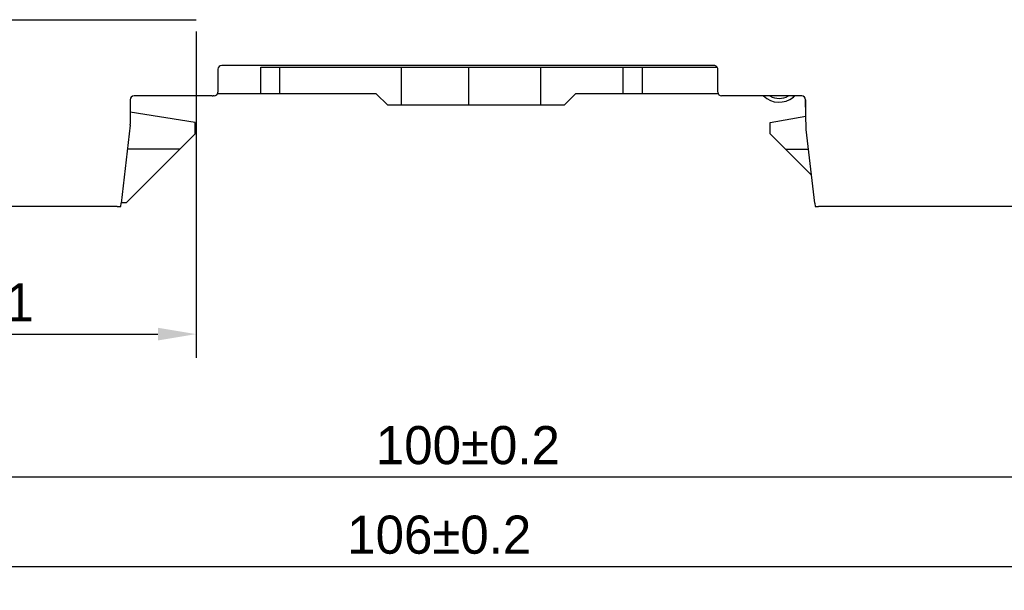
# Model space of a CAD drawing. Header units: millimetres. Extents: x 0 to 427, y 0 to 299.
# Tile 14 of 37: x 121 to 173, y 90 to 120. Entities that reach past the tile are written whole.
import ezdxf

# ---------------------------------------------------------------- set-up
doc = ezdxf.new("R2010")
doc.units = ezdxf.units.MM
doc.header["$LTSCALE"] = 23.1
doc.header["$MEASUREMENT"] = 0
doc.header["$PDSIZE"] = -5
doc.layers.add('IQC尺寸', color=3, linetype='Continuous', lineweight=18)
doc.layers.add('Layer0000', color=7, linetype='Continuous', lineweight=25)
doc.dimstyles.new('+-0.05', dxfattribs={"dimtxt": 2, "dimasz": 2, "dimexe": 1.25, "dimexo": 0.625, "dimtad": 1, "dimdsep": 46, "dimtxsty": 'Standard', "dimcen": 1.5, "dimdle": 4, "dimadec": 0, "dimazin": 0, "dimtol": 1, "dimtp": 0.05, "dimtm": 0.05, "dimtfac": 1, "dimtmove": 0, "dimatfit": 3, "dimfxl": 1, "dimtolj": 1, "dimarcsym": 0})

# ---------------------------------------------------------------- blocks, each defined once
blk = doc.blocks.new('*D26')
at = {"layer": 'Defpoints', "color": 0}
for p in [(102.834, 119.778), (130.234, 119.778), (130.234, 103.288)]:
    blk.add_point(p, dxfattribs=at)
at = {"layer": 'IQC尺寸', "color": 0, "lineweight": -2}
for p, q in [((102.834, 119.153), (102.834, 102.038)), ((130.234, 119.153), (130.234, 102.038)), ((104.834, 103.288), (128.234, 103.288))]:
    blk.add_line(p, q, dxfattribs=at)
at = {"layer": 'IQC尺寸', "color": 0}
for points in [[(104.834, 103.621), (104.834, 102.954), (102.834, 103.288)], [(128.234, 102.954), (128.234, 103.621), (130.234, 103.288)]]:
    blk.add_solid(points, dxfattribs=at)
at = {"layer": 'IQC尺寸', "color": 0, "insert": (116.534, 104.943), "char_height": 2, "attachment_point": 5}
blk.add_mtext('\\A1;25.4%%p0.1', dxfattribs=at)
blk = doc.blocks.new('*D27')
at = {"layer": 'Defpoints', "color": 0}
for p in [(94.484, 114.087), (194.484, 110.528), (194.484, 95.797)]:
    blk.add_point(p, dxfattribs=at)
at = {"layer": 'IQC尺寸', "color": 0, "lineweight": -2}
for p, q in [((94.484, 113.462), (94.484, 94.547)), ((194.484, 109.903), (194.484, 94.547)), ((96.484, 95.797), (192.484, 95.797))]:
    blk.add_line(p, q, dxfattribs=at)
at = {"layer": 'IQC尺寸', "color": 0}
for points in [[(96.484, 96.13), (96.484, 95.464), (94.484, 95.797)], [(192.484, 95.464), (192.484, 96.13), (194.484, 95.797)]]:
    blk.add_solid(points, dxfattribs=at)
at = {"layer": 'IQC尺寸', "color": 0, "insert": (144.484, 97.452), "char_height": 2, "attachment_point": 5}
blk.add_mtext('\\A1;100%%p0.2', dxfattribs=at)
blk = doc.blocks.new('*D34')
at = {"layer": 'Defpoints', "color": 0}
for p in [(195.984, 164.078), (89.983, 110.187), (195.984, 91.102)]:
    blk.add_point(p, dxfattribs=at)
at = {"layer": 'IQC尺寸', "color": 0, "lineweight": -2}
for p, q in [((195.984, 163.453), (195.984, 89.852)), ((89.983, 109.562), (89.983, 89.852)), ((91.983, 91.102), (193.984, 91.102))]:
    blk.add_line(p, q, dxfattribs=at)
at = {"layer": 'IQC尺寸', "color": 0}
for points in [[(91.983, 91.435), (91.983, 90.768), (89.983, 91.102)], [(193.984, 90.768), (193.984, 91.435), (195.984, 91.102)]]:
    blk.add_solid(points, dxfattribs=at)
at = {"layer": 'IQC尺寸', "color": 0, "insert": (142.984, 92.757), "char_height": 2, "attachment_point": 5}
blk.add_mtext('\\A1;106%%p0.2', dxfattribs=at)

msp = doc.modelspace()

# ---------------------------------------------------------------- linework, layer by layer
at = {"layer": 'Layer0000', "color": 7, "linetype": 'Continuous', "lineweight": 25}
for p, q in [((102.834, 119.778), (130.234, 119.778)), ((131.384, 117.178), (131.384, 115.978)), ((157.384, 117.378), (131.584, 117.378)), ((133.633, 117.287), (134.633, 117.287)), ((133.633, 115.887), (133.633, 117.287)), ((134.633, 117.287), (141.003, 117.287)), ((134.633, 115.887), (134.633, 117.287)), ((141.003, 117.287), (144.518, 117.287)), ((141.003, 115.287), (141.003, 117.287)), ((144.518, 117.287), (148.006, 117.287)), ((144.518, 117.287), (144.518, 115.287)), ((148.006, 117.287), (148.29, 117.287)), ((148.29, 117.287), (152.633, 117.287)), ((148.29, 117.287), (148.29, 115.287)), ((152.633, 117.287), (153.633, 117.287)), ((152.633, 115.887), (152.633, 117.287)), ((153.633, 117.287), (157.552, 117.287)), ((153.633, 115.887), (153.633, 117.287)), ((157.584, 115.978), (157.584, 117.178)), ((131.078, 115.778), (126.984, 115.778)), ((131.078, 115.778), (131.135, 115.778)), ((131.184, 115.778), (131.135, 115.778)), ((133.633, 115.887), (131.362, 115.887)), ((134.633, 115.887), (133.633, 115.887)), ((139.683, 115.887), (134.633, 115.887)), ((140.283, 115.287), (139.683, 115.887)), ((150.133, 115.887), (149.533, 115.287)), ((152.633, 115.887), (150.133, 115.887)), ((153.633, 115.887), (152.633, 115.887)), ((157.606, 115.887), (153.633, 115.887)), ((161.987, 115.778), (157.784, 115.778)), ((161.512, 115.778), (161.553, 115.715)), ((161.553, 115.715), (161.572, 115.731)), ((161.572, 115.731), (161.628, 115.778)), ((161.984, 115.778), (161.987, 115.778)), ((126.784, 115.578), (126.784, 114.307)), ((141.003, 115.287), (140.283, 115.287)), ((144.518, 115.287), (141.003, 115.287)), ((148.006, 115.287), (144.518, 115.287)), ((148.29, 115.287), (148.006, 115.287)), ((149.533, 115.287), (148.29, 115.287)), ((162.184, 115.578), (162.187, 115.581)), ((162.184, 115.581), (162.184, 115.578)), ((162.184, 115.578), (162.184, 114.713)), ((162.215, 114.013), (162.187, 115.581)), ((130.183, 114.387), (126.784, 114.923)), ((160.333, 114.387), (162.202, 114.716)), ((126.781, 114.249), (126.304, 110.155)), ((130.183, 113.787), (130.183, 114.387)), ((160.333, 113.787), (160.333, 114.387)), ((130.183, 113.787), (129.383, 112.987)), ((161.133, 112.987), (160.333, 113.787)), ((162.663, 110.155), (162.215, 114.013)), ((126.583, 110.187), (129.383, 112.987)), ((129.383, 112.987), (126.634, 112.987)), ((162.492, 111.628), (161.133, 112.987)), ((161.133, 112.987), (162.334, 112.987)), ((126.106, 109.978), (117.054, 109.978)), ((126.106, 109.978), (126.23, 109.978)), ((126.23, 109.978), (126.284, 109.978)), ((126.284, 109.978), (126.304, 110.155)), ((126.308, 110.187), (126.583, 110.187)), ((162.663, 110.155), (162.684, 109.978)), ((162.684, 109.978), (162.737, 109.978)), ((162.737, 109.978), (162.862, 109.978)), ((189.336, 109.978), (162.862, 109.978))]:
    msp.add_line(p, q, dxfattribs=at)
for centre, radius, start, end in [((131.584, 117.178), 0.2, 90, 180), ((157.384, 117.178), 0.2, 360, 90.0012), ((126.984, 115.578), 0.2, 90.0083, 179.9917), ((131.184, 115.978), 0.2, 270, 0), ((157.784, 115.978), 0.2, 180, 270), ((160.8, 116.65), 1.2, 226.6243, 308.8386), ((160.8, 116.65), 1, 240.7199, 299.2801), ((161.987, 115.578), 0.2, 1, 90), ((126.284, 114.307), 0.5, 353.3675, 0)]:
    msp.add_arc(centre, radius, start, end, dxfattribs=at)

# ---------------------------------------------------------------- dimensions: what is measured, and where the dimension line sits
at = {"layer": 'IQC尺寸'}
for base, p1, p2, text, picture, middle in [((195.984, 91.102), (89.983, 110.187), (195.984, 164.078), '<>%%p0.2', '*D34', (142.984, 92.757)), ((130.234, 103.288), (102.834, 119.778), (130.234, 119.778), '25.4%%p0.1', '*D26', (116.534, 104.943)), ((194.484, 95.797), (94.484, 114.087), (194.484, 110.528), '<>%%p0.2', '*D27', (144.484, 97.452))]:
    dim = msp.add_linear_dim(base=base, p1=p1, p2=p2, text=text, dimstyle='+-0.05', override={"dimgap": 0.625, "dimtad": 1, "dimjust": 0, "dimdec": 2, "dimlfac": 1, "dimpost": '<>', "dimse1": 0, "dimse2": 0, "dimsd1": 0, "dimsd2": 0, "dimtol": 0, "dimlim": 0, "dimtofl": 1, "dimtvp": 0.1, "dimarcsym": 1}, dxfattribs=at)
    dim.commit()
    dim.dimension.update_dxf_attribs({"geometry": picture, "text_midpoint": middle})

doc.saveas('drawing.dxf')
